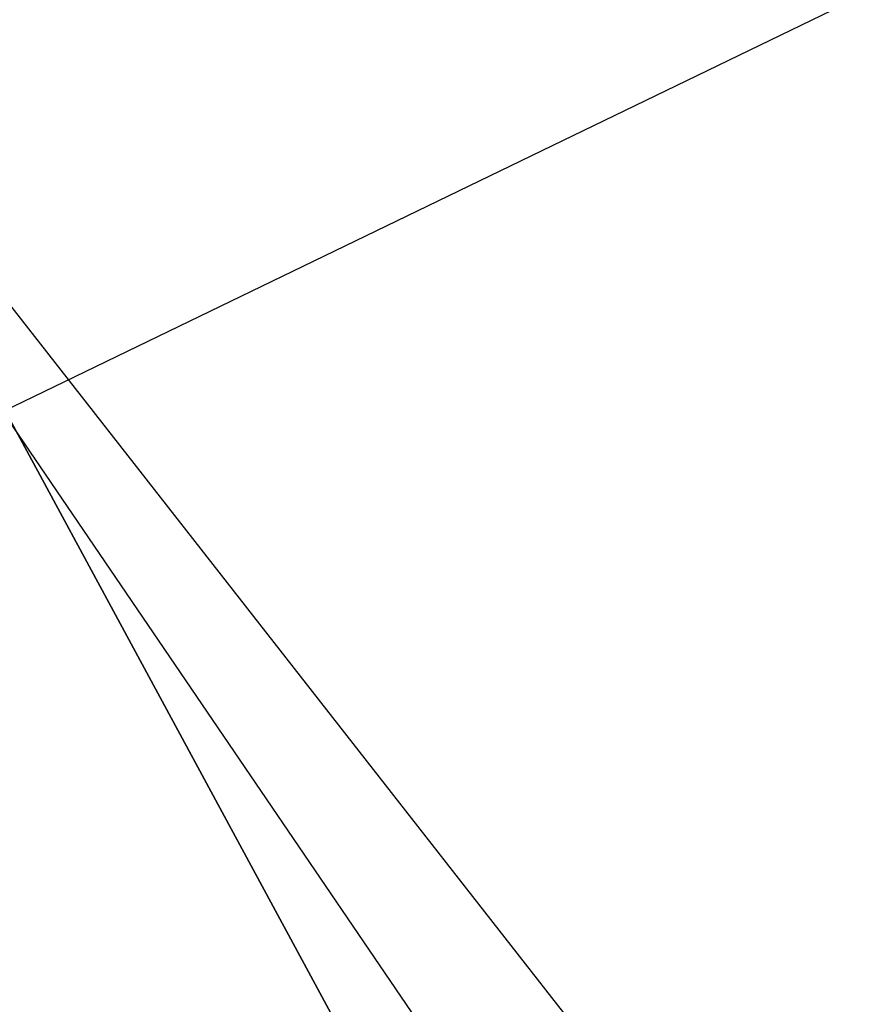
# Model space of a CAD drawing. Header units: millimetres. Extents: x 26 to 326, y -150 to 150.
# Tile 145 of 256: x 169.5721 to 169.6556, y -5.1506 to -5.0517. Entities that reach past the tile are written whole.
import ezdxf

# ---------------------------------------------------------------- set-up
doc = ezdxf.new("R2010")
doc.units = ezdxf.units.MM
doc.header["$LTSCALE"] = 25.4
doc.layers.get('0').update_dxf_attribs({"true_color": 0xff5454})

# ---------------------------------------------------------------- blocks, each defined once
blk = doc.blocks.new('Z_o_enie AMALFI_8381_8380 pm 1.STL')
at = {"color": 18, "true_color": 0x000000}
mesh = blk.add_polyface(dxfattribs=at)
corners = [(169.715347, -5.02096, 361.01712), (169.314285, -4.647155, 359.423126), (169.57045, -5.091088, 359.417328), (169.465637, -4.588222, 361.022797)]
mesh.append_faces([[corners[k] for k in face] for face in [(0, 1, 2), (1, 0, 3)]], dxfattribs={"vtx0": -1, "color": 18})
mesh = blk.add_polyface(dxfattribs=at)
corners = [(169.550964, -5.054644, 350.622437), (169.807739, -5.529233, 357.616882), (169.546249, -5.148903, 357.621826)]
mesh.append_faces([[corners[k] for k in face] for face in [(0, 1, 2)]], dxfattribs={"color": 18})
mesh = blk.add_polyface(dxfattribs=at)
corners = [(169.550964, -5.054644, 350.622437), (170.359406, -6.087599, 350.60907), (169.807739, -5.529233, 357.616882)]
mesh.append_faces([[corners[k] for k in face] for face in [(0, 1, 2)]], dxfattribs={"color": 18})
mesh = blk.add_polyface(dxfattribs=at)
corners = [(169.858978, -5.514696, 359.411804), (169.529404, -5.105015, 358.508698), (169.820007, -5.531672, 358.503174), (169.57045, -5.091088, 359.417328)]
mesh.append_faces([[corners[k] for k in face] for face in [(0, 1, 2), (1, 0, 3)]], dxfattribs={"vtx0": -1, "color": 18})
mesh = blk.add_polyface(dxfattribs=at)
corners = [(169.529404, -5.105015, 358.508698), (169.546249, -5.148903, 357.621826), (169.820007, -5.531672, 358.503174)]
mesh.append_faces([[corners[k] for k in face] for face in [(0, 1, 2)]], dxfattribs={"color": 18})
mesh = blk.add_polyface(dxfattribs=at)
corners = [(169.546249, -5.148903, 357.621826), (169.807739, -5.529233, 357.616882), (169.820007, -5.531672, 358.503174)]
mesh.append_faces([[corners[k] for k in face] for face in [(0, 1, 2)]], dxfattribs={"color": 18})

msp = doc.modelspace()

# ---------------------------------------------------------------- block references
at = {"color": 0}
msp.add_blockref('Z_o_enie AMALFI_8381_8380 pm 1.STL', (0, 0), dxfattribs=at)

doc.saveas('drawing.dxf')
